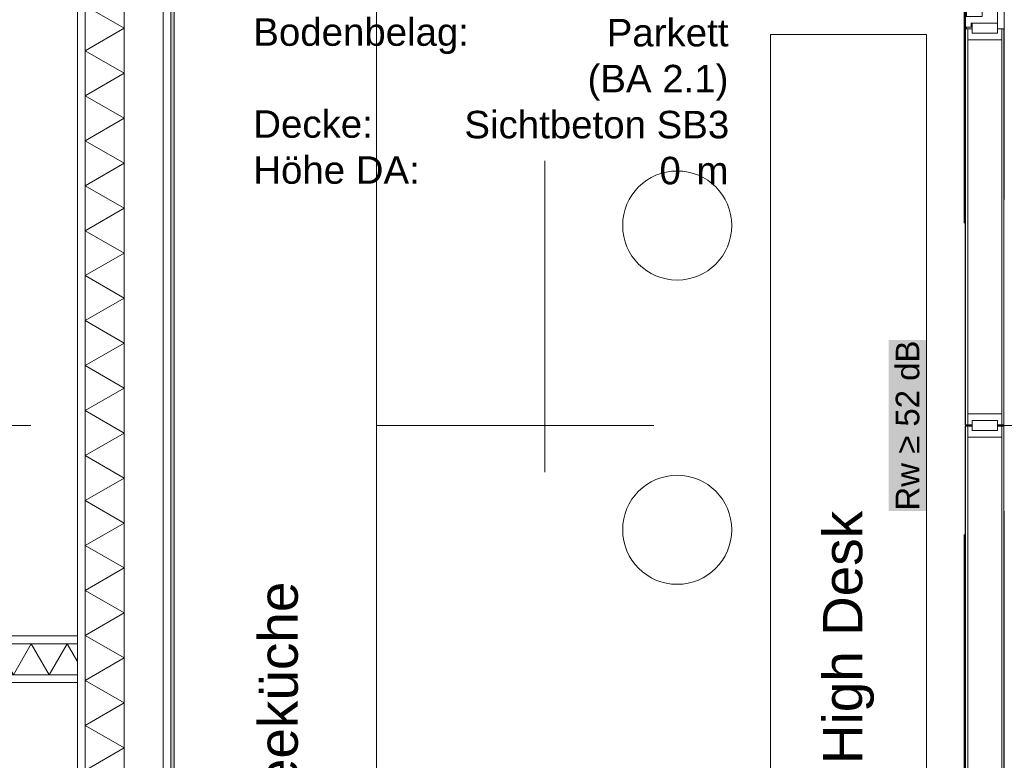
# Model space of a CAD drawing. Header units: metres. Extents: x -167 to 152, y -127 to 99.
# Tile 59 of 225: x -28.69 to -25.53, y -11.87 to -9.5. Entities that reach past the tile are written whole.
import ezdxf
from ezdxf.enums import TextEntityAlignment as Align

# ---------------------------------------------------------------- set-up
doc = ezdxf.new("R2010")
doc.units = ezdxf.units.M
for name, pattern in [('Achsen 01', [5.291531, 3.175, -1.058062, 0.352704, -0.705764]), ('gestrichelt - 01', [2, 1, -1]), ('ISO-07 Punktiert', [0.889, 0.127, -0.762]), ('Raster 01', [2, 1, -1]), ('VW-01 Strichlinie kurz', [2, 1, -1])]:
    doc.linetypes.add(name, pattern=pattern)
for name, color, linetype, lineweight in [('013_Beton und Stahlbetonarbeiten-000 Unterzüge', 7, 'ISO-07 Punktiert', 13), ('024_Fliesen_Plattenarbeiten-340 Fliesen', 7, 'Continuous', 9), ('027_Tischlerarbeiten-340 Innentüren', 7, 'Continuous', 9), ('039_Trockenbauarbeiten-340 Gipskarton', 7, 'Continuous', 9), ('_1.35m (3D)', 7, 'Continuous', 9), ('_GRU (2D)', 7, 'Continuous', 9), ('_OG 1 (2D)', 7, 'Continuous', 9), ('AV1-Akustikvorgaben-Trennwände', 7, 'Continuous', 5), ('AV1-Brandschutzkonzept-Brandschutzkonzept', 7, 'Continuous', 5), ('AV1-Stempel-Raumstempel', 7, 'Continuous', 9), ('Keine', 7, 'Continuous', 9)]:
    doc.layers.add(name, color=color, linetype=linetype, lineweight=lineweight)
for name, color, linetype, lineweight, true_color in [('039_Trockenbauarbeiten-340 Dämmung', 7, 'Continuous', 9, 0xc0c0c0), ('AV1-Achsen', 1, 'Achsen 01', 18, 0xff0000), ('AV1-Einrichtung', 7, 'Continuous', 9, 0xa6a6a6), ('AV1-Raster', 7, 'Raster 01', 9, 0xa6a6a6)]:
    doc.layers.add(name, color=color, linetype=linetype, lineweight=lineweight, true_color=true_color)
doc.styles.add('Arial', font='arial.ttf')
doc.styles.add('Arial (bold)', font='arialbd.ttf')

# ---------------------------------------------------------------- blocks, each defined once
blk = doc.blocks.new('Group-2')
at = {"layer": 'AV1-Raster'}
for p, q in [((-28.35, -22.95), (-28.35, 1.35)), ((-27, -22.95), (-27, 1.35)), ((-25.65, -22.95), (-25.65, 1.35)), ((1.35, -10.8), (-40.5, -10.8))]:
    blk.add_line(p, q, dxfattribs=at)
blk = doc.blocks.new('1.35m (3D)')
at = {"layer": 'AV1-Raster', "color": 7}
blk.add_blockref('Group-2', (0, 0), dxfattribs=at)
blk = doc.blocks.new('Group-58')
at = {"color": 255, "linetype": 'Continuous', "lineweight": 5}
blk.add_wipeout([(-13.35, 28.25), (-8.25, 28.25), (-8.25, 28.375), (-13.35, 28.375)], dxfattribs=at).dxf.layer = '039_Trockenbauarbeiten-340 Dämmung'
blk = doc.blocks.new('Group-59')
at = {"layer": '039_Trockenbauarbeiten-340 Dämmung', "transparency": 33554687, "flags": 128}
blk.add_lwpolyline([(-11.9066, 28.375), (-11.8345, 28.25), (-11.7623, 28.375), (-11.6901, 28.25), (-11.6179, 28.375), (-11.5458, 28.25), (-11.4736, 28.375), (-11.4014, 28.25), (-11.3293, 28.375), (-11.2571, 28.25), (-11.1849, 28.375), (-11.1128, 28.25), (-11.0406, 28.375), (-10.9684, 28.25), (-10.8963, 28.375), (-10.8241, 28.25), (-10.7519, 28.375), (-10.6798, 28.25), (-10.6076, 28.375), (-10.5354, 28.25), (-10.4632, 28.375), (-10.3911, 28.25), (-10.3189, 28.375), (-10.2467, 28.25), (-10.1746, 28.375), (-10.1024, 28.25), (-10.0302, 28.375), (-9.9581, 28.25), (-9.8859, 28.375), (-9.8137, 28.25), (-9.7416, 28.375), (-9.6694, 28.25), (-9.5972, 28.375), (-9.5251, 28.25), (-9.4529, 28.375)], dxfattribs=at)
blk = doc.blocks.new('Group-60')
at = {"layer": '039_Trockenbauarbeiten-340 Dämmung'}
blk.add_blockref('Group-58', (0, 0), dxfattribs=at)
at = {"layer": '039_Trockenbauarbeiten-340 Dämmung', "transparency": 33554687}
blk.add_blockref('Group-59', (0, 0), dxfattribs=at)
blk = doc.blocks.new('Parametric Object-8')
at = {"layer": '039_Trockenbauarbeiten-340 Dämmung', "color": 7, "transparency": 33554687}
blk.add_blockref('Group-60', (0, 0), dxfattribs=at)
at = {"layer": '039_Trockenbauarbeiten-340 Dämmung', "color": 0, "flags": 1}
for tag in ['IFC_UUID', 'instanceID', 'prm0_name', 'prm0_type', 'prm0_value', 'prm1_name', 'prm1_type', 'prm1_value', 'prm2_name', 'prm2_type', 'prm2_value', 'prm3_name', 'prm3_type', 'prm3_value', 'prm4_name', 'prm4_type', 'prm4_value', 'prm5_name', 'prm5_type', 'prm5_value', 'prm6_name', 'prm6_type', 'prm6_value']:
    blk.add_attdef(tag, (-28.475, -13.35), '', height=0.00018, dxfattribs=at)
blk = doc.blocks.new('Group-211')
at = {"color": 255, "linetype": 'Continuous', "lineweight": 5}
blk.add_wipeout([(-11.5, 28.475), (-11.5, 30.975), (-11.6, 30.975), (-11.6, 28.475)], dxfattribs=at).dxf.layer = '039_Trockenbauarbeiten-340 Dämmung'
blk = doc.blocks.new('Group-212')
at = {"layer": '039_Trockenbauarbeiten-340 Dämmung', "transparency": 33554687, "flags": 128}
blk.add_lwpolyline([(-11.6, 28.475), (-11.5, 28.5327), (-11.6, 28.5905), (-11.5, 28.6482), (-11.6, 28.7059), (-11.5, 28.7637), (-11.6, 28.8214), (-11.5, 28.8791), (-11.6, 28.9369), (-11.5, 28.9946), (-11.6, 29.0524), (-11.5, 29.1101), (-11.6, 29.1678), (-11.5, 29.2256), (-11.6, 29.2833), (-11.5, 29.341), (-11.6, 29.3988), (-11.5, 29.4565), (-11.6, 29.5142), (-11.5, 29.572), (-11.6, 29.6297), (-11.5, 29.6874), (-11.6, 29.7452), (-11.5, 29.8029), (-11.6, 29.8606), (-11.5, 29.9184), (-11.6, 29.9761), (-11.5, 30.0338), (-11.6, 30.0916), (-11.5, 30.1493), (-11.6, 30.2071), (-11.5, 30.2648), (-11.6, 30.3225), (-11.5, 30.3803), (-11.6, 30.438), (-11.5, 30.4957), (-11.6, 30.5535), (-11.5, 30.6112), (-11.6, 30.6689), (-11.5, 30.7267), (-11.6, 30.7844), (-11.5, 30.8421), (-11.6, 30.8999), (-11.5, 30.9576), (-11.5301, 30.975)], dxfattribs=at)
blk = doc.blocks.new('Group-213')
at = {"layer": '039_Trockenbauarbeiten-340 Dämmung'}
blk.add_blockref('Group-211', (0, 0), dxfattribs=at)
at = {"layer": '039_Trockenbauarbeiten-340 Dämmung', "transparency": 33554687}
blk.add_blockref('Group-212', (0, 0), dxfattribs=at)
blk = doc.blocks.new('Parametric Object-23')
at = {"layer": '039_Trockenbauarbeiten-340 Dämmung', "color": 7, "transparency": 33554687}
blk.add_blockref('Group-213', (0, 0), dxfattribs=at)
at = {"layer": '039_Trockenbauarbeiten-340 Dämmung', "color": 0, "flags": 1}
for tag in ['IFC_UUID', 'instanceID', 'prm0_name', 'prm0_type', 'prm0_value', 'prm1_name', 'prm1_type', 'prm1_value', 'prm2_name', 'prm2_type', 'prm2_value', 'prm3_name', 'prm3_type', 'prm3_value', 'prm4_name', 'prm4_type', 'prm4_value', 'prm5_name', 'prm5_type', 'prm5_value', 'prm6_name', 'prm6_type', 'prm6_value']:
    blk.add_attdef(tag, (-30.975, -11.6), '', height=0.00018, dxfattribs=at)
blk = doc.blocks.new('Raumstempel - Symbol - 1 (2D)')
at = {"layer": 'AV1-Stempel-Raumstempel', "attachment_point": 1, "line_spacing_factor": 0.967919, "style": 'Arial'}
for s, insert, char_height in [('m²', (1.6225, -0.6736), 0.08826), ('Raumfläche:', (0.2, -0.6736), 0.088263), ('Raumumf.:', (0.2, -0.8236), 0.08826), ('m', (1.6225, -0.8236), 0.0883), ('LRH:', (0.2, -0.9736), 0.08826), ('m', (1.6225, -0.9736), 0.0883), ('Bodenbelag:', (0.2, -1.118), 0.088263), ('Decke:', (0.2, -1.4131), 0.08826), ('Höhe DA:', (0.2, -1.5607), 0.08826), ('m', (1.6225, -1.5625), 0.0883)]:
    blk.add_mtext(s, dxfattribs=dict(at, insert=insert, char_height=char_height))
at = {"layer": 'AV1-Stempel-Raumstempel'}
for tag, style, p in [('Raumnummer', 'Arial', (0.2, -0.2337)), ('Raumname', 'Arial (bold)', (0.2, -0.4337))]:
    blk.add_attdef(tag, text='', height=0.1261, dxfattribs=dict(at, style=style)).set_placement(p, align=Align.TOP_LEFT)
at = {"layer": 'AV1-Stempel-Raumstempel', "style": 'Arial'}
for tag, p in [('Raumfläche', (1.5725, -0.6736)), ('Raumumfang', (1.5725, -0.8236)), ('LRH', (1.5725, -0.9736)), ('Bodenbelag', (1.7253, -1.1199)), ('Bodendetail', (1.7253, -1.2674)), ('Decke', (1.7278, -1.415)), ('Höhe_DA', (1.5725, -1.5625))]:
    blk.add_attdef(tag, text='', height=0.0883, dxfattribs=at).set_placement(p, align=Align.TOP_RIGHT)
blk = doc.blocks.new('Group-687')
at = {"color": 255, "linetype": 'Continuous', "lineweight": 5, "transparency": 33554687}
for points in [[(-25.625, -9.5273), (-25.525, -9.5273), (-25.525, -9.5623), (-25.625, -9.5623)], [(-25.6425, -10.8023), (-25.5325, -10.8023), (-25.5325, -10.8373), (-25.6425, -10.8373)]]:
    blk.add_wipeout(points, dxfattribs=at).dxf.layer = '027_Tischlerarbeiten-340 Innentüren'
at = {"layer": '027_Tischlerarbeiten-340 Innentüren', "color": 7, "linetype": 'Continuous', "lineweight": 5, "transparency": 33554687, "flags": 128}
for points in [[(-25.625, -9.5273), (-25.525, -9.5273), (-25.525, -9.5623), (-25.625, -9.5623)], [(-25.6425, -10.8023), (-25.5325, -10.8023), (-25.5325, -10.8373), (-25.6425, -10.8373)]]:
    blk.add_lwpolyline(points, close=True, dxfattribs=at)
at = {"color": 255, "linetype": 'Continuous', "lineweight": 13, "transparency": 33554687}
blk.add_wipeout([(-25.6285, -9.509), (-25.5465, -9.509), (-25.5465, -9.541), (-25.6285, -9.541)], dxfattribs=at).dxf.layer = '027_Tischlerarbeiten-340 Innentüren'
at = {"color": 255, "linetype": 'Continuous', "lineweight": 5, "transparency": 33554687}
blk.add_wipeout([(-25.6425, -10.7627), (-25.5325, -10.7627), (-25.5325, -10.7977), (-25.6425, -10.7977)], dxfattribs=at).dxf.layer = '027_Tischlerarbeiten-340 Innentüren'
at = {"layer": '027_Tischlerarbeiten-340 Innentüren', "color": 7, "linetype": 'Continuous', "lineweight": 13, "transparency": 33554687, "flags": 128}
blk.add_lwpolyline([(-25.6285, -9.509), (-25.5465, -9.509), (-25.5465, -9.541), (-25.6285, -9.541)], close=True, dxfattribs=at)
at = {"layer": '027_Tischlerarbeiten-340 Innentüren', "color": 7, "linetype": 'Continuous', "lineweight": 5, "transparency": 33554687, "flags": 128}
blk.add_lwpolyline([(-25.6425, -10.7627), (-25.5325, -10.7627), (-25.5325, -10.7977), (-25.6425, -10.7977)], close=True, dxfattribs=at)
at = {"color": 255, "linetype": 'Continuous', "lineweight": 13, "transparency": 33554687}
blk.add_wipeout([(-25.596, -9.487), (-25.6505, -9.487), (-25.6505, -9.522), (-25.6315, -9.522), (-25.6315, -9.5085), (-25.5465, -9.5085), (-25.5465, -9.467), (-25.596, -9.467)], dxfattribs=at).dxf.layer = '027_Tischlerarbeiten-340 Innentüren'
at = {"color": 255, "linetype": 'Continuous', "lineweight": 5, "transparency": 33554687}
blk.add_wipeout([(-25.6286, -10.784), (-25.5466, -10.784), (-25.5466, -10.816), (-25.6286, -10.816)], dxfattribs=at).dxf.layer = '027_Tischlerarbeiten-340 Innentüren'
at = {"layer": '027_Tischlerarbeiten-340 Innentüren', "color": 7, "linetype": 'Continuous', "lineweight": 13, "transparency": 33554687, "flags": 128}
blk.add_lwpolyline([(-25.596, -9.487), (-25.6505, -9.487), (-25.6505, -9.522), (-25.6315, -9.522), (-25.6315, -9.5085), (-25.5465, -9.5085), (-25.5465, -9.467), (-25.596, -9.467)], close=True, dxfattribs=at)
at = {"layer": '027_Tischlerarbeiten-340 Innentüren', "color": 7, "linetype": 'Continuous', "lineweight": 5, "transparency": 33554687, "flags": 128}
blk.add_lwpolyline([(-25.6286, -10.784), (-25.5466, -10.784), (-25.5466, -10.816), (-25.6286, -10.816)], close=True, dxfattribs=at)
at = {"color": 255, "linetype": 'Continuous', "lineweight": 5, "transparency": 33554687}
for points in [[(-25.6425, -9.5273), (-25.5325, -9.5273), (-25.5325, -9.5623), (-25.6425, -9.5623)], [(-25.6505, -10.8023), (-25.6425, -10.8023), (-25.6425, -12.0727), (-25.6505, -12.0727)], [(-25.5325, -10.8023), (-25.5265, -10.8023), (-25.5265, -12.0727), (-25.5325, -12.0727)]]:
    blk.add_wipeout(points, dxfattribs=at).dxf.layer = '027_Tischlerarbeiten-340 Innentüren'
at = {"layer": '027_Tischlerarbeiten-340 Innentüren', "color": 7, "linetype": 'Continuous', "lineweight": 5, "transparency": 33554687, "flags": 128}
for points in [[(-25.6425, -9.5273), (-25.5325, -9.5273), (-25.5325, -9.5623), (-25.6425, -9.5623)], [(-25.6505, -10.8023), (-25.6425, -10.8023), (-25.6425, -12.0727), (-25.6505, -12.0727)], [(-25.5325, -10.8023), (-25.5265, -10.8023), (-25.5265, -12.0727), (-25.5325, -12.0727)]]:
    blk.add_lwpolyline(points, close=True, dxfattribs=at)
at = {"color": 255, "linetype": 'Continuous', "lineweight": 5, "transparency": 33554687}
blk.add_wipeout([(-25.6286, -9.509), (-25.5466, -9.509), (-25.5466, -9.541), (-25.6286, -9.541)], dxfattribs=at).dxf.layer = '027_Tischlerarbeiten-340 Innentüren'
at = {"layer": '027_Tischlerarbeiten-340 Innentüren', "color": 7, "linetype": 'Continuous', "lineweight": 5, "transparency": 33554687, "flags": 128}
blk.add_lwpolyline([(-25.6286, -9.509), (-25.5466, -9.509), (-25.5466, -9.541), (-25.6286, -9.541)], close=True, dxfattribs=at)
at = {"color": 255, "linetype": 'Continuous', "lineweight": 5, "transparency": 33554687}
for points in [[(-25.6505, -9.5273), (-25.6425, -9.5273), (-25.6425, -10.7977), (-25.6505, -10.7977)], [(-25.5325, -9.5273), (-25.5265, -9.5273), (-25.5265, -10.7977), (-25.5325, -10.7977)]]:
    blk.add_wipeout(points, dxfattribs=at).dxf.layer = '027_Tischlerarbeiten-340 Innentüren'
at = {"layer": '027_Tischlerarbeiten-340 Innentüren', "color": 7, "linetype": 'Continuous', "lineweight": 5, "transparency": 33554687, "flags": 128}
for points in [[(-25.6505, -9.5273), (-25.6425, -9.5273), (-25.6425, -10.7977), (-25.6505, -10.7977)], [(-25.5325, -9.5273), (-25.5265, -9.5273), (-25.5265, -10.7977), (-25.5325, -10.7977)]]:
    blk.add_lwpolyline(points, close=True, dxfattribs=at)
blk = doc.blocks.new('OG 1 (2D)')
at = {"layer": '013_Beton und Stahlbetonarbeiten-000 Unterzüge', "linetype": 'VW-01 Strichlinie kurz'}
blk.add_line((-25.525, -16.075), (-25.525, -5.525), dxfattribs=at)
at = {"layer": 'AV1-Brandschutzkonzept-Brandschutzkonzept', "color": 40, "linetype": 'gestrichelt - 01', "lineweight": 70, "true_color": 0xffc000, "transparency": 33554687}
blk.add_line((-25.65, -16.15), (-25.65, -5.4), dxfattribs=at)
at = {"layer": '039_Trockenbauarbeiten-340 Dämmung', "rotation": 90}
blk.add_blockref('Parametric Object-8', (-0.1, 0), dxfattribs=at)
at = {"color": 255, "transparency": 33554559}
for points in [[(-28.19, -8.175), (-27.54, -8.175), (-27.54, -13.35), (-28.19, -13.35)], [(-25.775, -13.35), (-26.275, -13.35), (-26.275, -9.545), (-25.775, -9.545)], [(-26.6987, -10.0344), (-26.575, -9.9831), (-26.4513, -10.0344), (-26.4, -10.1581), (-26.4513, -10.2819), (-26.575, -10.3331), (-26.6987, -10.2819), (-26.75, -10.1581)], [(-26.6987, -11.0106), (-26.575, -10.9594), (-26.4513, -11.0106), (-26.4, -11.1344), (-26.4513, -11.2581), (-26.575, -11.3094), (-26.6987, -11.2581), (-26.75, -11.1344)]]:
    blk.add_wipeout(points, dxfattribs=at).dxf.layer = 'AV1-Einrichtung'
at = {"layer": '039_Trockenbauarbeiten-340 Dämmung', "flags": 128}
blk.add_lwpolyline([(-28.35, -13.35), (-28.35, -8.25), (-28.475, -8.25), (-28.475, -13.35)], close=True, dxfattribs=at)
at = {"layer": 'AV1-Akustikvorgaben-Trennwände', "color": 7}
blk.add_solid([(-25.7744, -11.0742), (-25.7744, -10.5258), (-25.8961, -11.0742), (-25.8961, -10.5258)], dxfattribs=at)
blk.add_solid([(-25.7744, -11.0742), (-25.7744, -10.5258), (-25.8961, -11.0742), (-25.8961, -10.5258)], dxfattribs=at)
at = {"layer": 'AV1-Einrichtung', "flags": 128}
for points in [[(-28.19, -8.175), (-27.54, -8.175), (-27.54, -13.35), (-28.19, -13.35)], [(-25.775, -13.35), (-26.275, -13.35), (-26.275, -9.545), (-25.775, -9.545)]]:
    blk.add_lwpolyline(points, close=True, dxfattribs=at)
at = {"layer": 'AV1-Einrichtung'}
for centre in [(-26.575, -10.1581), (-26.575, -11.1344)]:
    blk.add_circle(centre, 0.175, dxfattribs=at)
at = {"layer": 'AV1-Stempel-Raumstempel'}
blk.add_blockref('Raumstempel - Symbol - 1 (2D)', (-28.1357, -8.375), dxfattribs=at).add_auto_attribs({'Raumname': 'Teeküche', 'Raumnummer': '119', 'Bodendetail': '(BA 2.1)', 'Raumfläche': '13,32', 'LRH': '3', 'Raumumfang': '15,58', 'Höhe_DA': '0', 'Decke': 'Sichtbeton SB3', 'Bodenbelag': 'Parkett'})
at = {"layer": 'AV1-Akustikvorgaben-Trennwände', "insert": (-25.8352, -10.8), "char_height": 0.07565, "attachment_point": 5, "rotation": 90, "line_spacing_factor": 0.971931, "style": 'Arial'}
blk.add_mtext('Rw ≥ 52 dB', dxfattribs=at)
at = {"layer": 'AV1-Einrichtung', "char_height": 0.12609, "attachment_point": 5, "rotation": 90, "line_spacing_factor": 0.969122, "style": 'Arial'}
for s, insert in [('High Desk', (-26.025, -11.4801)), ('Teeküche', (-27.855, -11.6875))]:
    blk.add_mtext(s, dxfattribs=dict(at, insert=insert))
at = {"layer": '027_Tischlerarbeiten-340 Innentüren', "color": 7, "transparency": 33554687}
blk.add_blockref('Group-687', (0, 0), dxfattribs=at)
at = {"color": 255}
for points, layer in [([(-28.475, -11.5), (-30.975, -11.5), (-30.975, -11.6), (-28.475, -11.6)], '039_Trockenbauarbeiten-340 Dämmung'), ([(-28.2, -13.35), (-28.2, -8.25), (-28.225, -8.25), (-28.225, -13.35)], '039_Trockenbauarbeiten-340 Gipskarton')]:
    blk.add_wipeout(points, dxfattribs=at).dxf.layer = layer
at = {"layer": '024_Fliesen_Plattenarbeiten-340 Fliesen', "linetype": 'Continuous', "lineweight": 0}
blk.add_hatch(color=140, dxfattribs=at).paths.add_polyline_path([(-28.19, -8.175), (-28.19, -13.35), (-28.2, -13.35), (-28.2, -8.175)])
at = {"layer": '024_Fliesen_Plattenarbeiten-340 Fliesen', "flags": 128}
blk.add_lwpolyline([(-28.19, -8.175), (-28.19, -13.35), (-28.2, -13.35), (-28.2, -8.175)], close=True, dxfattribs=at)
at = {"layer": '039_Trockenbauarbeiten-340 Dämmung', "flags": 128}
blk.add_lwpolyline([(-28.475, -11.5), (-30.975, -11.5), (-30.975, -11.6), (-28.475, -11.6)], close=True, dxfattribs=at)
at = {"layer": '039_Trockenbauarbeiten-340 Gipskarton', "flags": 128}
blk.add_lwpolyline([(-28.2, -13.35), (-28.2, -8.25), (-28.225, -8.25), (-28.225, -13.35)], close=True, dxfattribs=at)
at = {"layer": 'Keine', "color": 8, "linetype": 'Continuous', "lineweight": 13, "flags": 128}
blk.add_lwpolyline([(-25.775, -8.2243), (-25.775, -8.175), (-28.19, -8.175), (-28.19, -13.35), (-25.775, -13.35), (-25.775, -13.3007), (-25.65, -13.3007), (-25.65, -8.2243)], close=True, dxfattribs=at)
at = {"layer": '039_Trockenbauarbeiten-340 Dämmung', "rotation": 90}
blk.add_blockref('Parametric Object-23', (0, 0), dxfattribs=at)
at = {"color": 255}
for points in [[(-30.975, -11.5), (-28.475, -11.5), (-28.475, -11.475), (-30.975, -11.475)], [(-30.975, -11.625), (-28.475, -11.625), (-28.475, -11.6), (-30.975, -11.6)]]:
    blk.add_wipeout(points, dxfattribs=at).dxf.layer = '039_Trockenbauarbeiten-340 Gipskarton'
at = {"layer": '039_Trockenbauarbeiten-340 Gipskarton', "flags": 128}
for points in [[(-30.975, -11.5), (-28.475, -11.5), (-28.475, -11.475), (-30.975, -11.475)], [(-30.975, -11.625), (-28.475, -11.625), (-28.475, -11.6), (-30.975, -11.6)]]:
    blk.add_lwpolyline(points, close=True, dxfattribs=at)
at = {"color": 255}
blk.add_wipeout([(-28.5, -8.25), (-28.5, -13.35), (-28.475, -13.35), (-28.475, -8.25)], dxfattribs=at).dxf.layer = '039_Trockenbauarbeiten-340 Gipskarton'
at = {"layer": '039_Trockenbauarbeiten-340 Gipskarton', "flags": 128}
blk.add_lwpolyline([(-28.5, -8.25), (-28.5, -13.35), (-28.475, -13.35), (-28.475, -8.25)], close=True, dxfattribs=at)
blk = doc.blocks.new('Group-749')
at = {"layer": 'AV1-Achsen'}
blk.add_line((-28.35, -26.5), (-28.35, 4.9), dxfattribs=at)
blk = doc.blocks.new('GRU (2D)')
at = {"layer": 'AV1-Achsen', "color": 7}
blk.add_blockref('Group-749', (0, 0), dxfattribs=at)

msp = doc.modelspace()

# ---------------------------------------------------------------- block references
at = {"layer": '_1.35m (3D)'}
msp.add_blockref('1.35m (3D)', (0, 0), dxfattribs=at)

# ---------------------------------------------------------------- next in the draw order: block references
at = {"layer": '_OG 1 (2D)'}
msp.add_blockref('OG 1 (2D)', (0, 0), dxfattribs=at)

# ---------------------------------------------------------------- next in the draw order: block references
at = {"layer": '_GRU (2D)'}
msp.add_blockref('GRU (2D)', (0, 0), dxfattribs=at)

doc.saveas('drawing.dxf')
